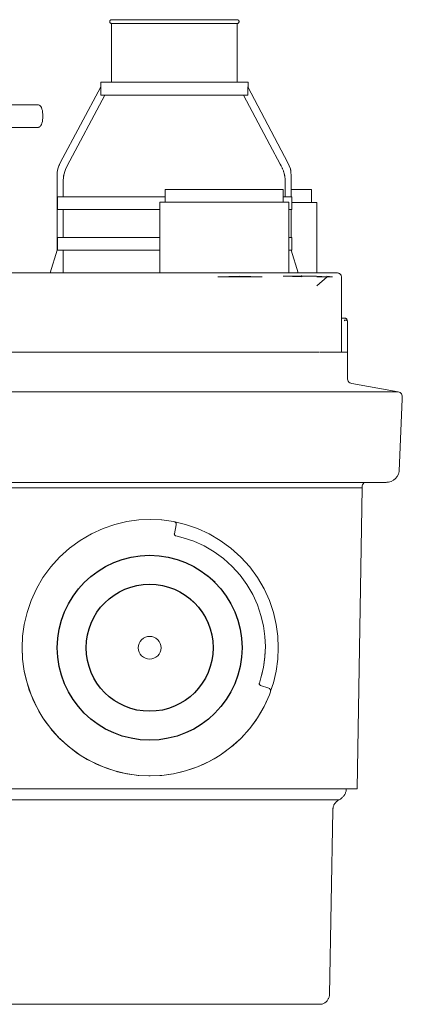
# Model space of a CAD drawing. Header units: millimetres. Extents: x -250 to 177, y 247 to 642.
# Tile 4 of 4: x 27 to 177, y 247 to 634. Entities that reach past the tile are written whole.
import ezdxf

# ---------------------------------------------------------------- set-up
doc = ezdxf.new("R2010")
doc.units = ezdxf.units.MM
doc.header["$MEASUREMENT"] = 0
doc.layers.add('material 1', color=7, linetype='Continuous')

msp = doc.modelspace()

# ---------------------------------------------------------------- linework, layer by layer
at = {"layer": 'material 1', "color": 7, "linetype": 'Continuous', "lineweight": 0}
for p, q in [((62.6, 633.66), (62.68, 633.73)), ((62.68, 633.73), (62.78, 633.79)), ((62.78, 633.79), (62.88, 633.83)), ((62.88, 633.83), (62.99, 633.85)), ((62.99, 633.85), (63.1, 633.86)), ((63.57, 633.86), (63.1, 633.86)), ((64.97, 633.86), (63.57, 633.86)), ((67.25, 633.86), (64.97, 633.86)), ((70.32, 633.86), (67.25, 633.86)), ((74.06, 633.86), (70.32, 633.86)), ((78.32, 633.86), (74.06, 633.86)), ((82.95, 633.86), (78.32, 633.86)), ((87.76, 633.86), (82.95, 633.86)), ((92.57, 633.86), (87.76, 633.86)), ((97.2, 633.86), (92.57, 633.86)), ((101.46, 633.86), (97.2, 633.86)), ((105.2, 633.86), (101.46, 633.86)), ((108.27, 633.86), (105.2, 633.86)), ((110.55, 633.86), (108.27, 633.86)), ((111.95, 633.86), (110.55, 633.86)), ((112.43, 633.86), (111.95, 633.86)), ((112.54, 633.85), (112.43, 633.86)), ((112.64, 633.83), (112.54, 633.85)), ((112.75, 633.79), (112.64, 633.83)), ((112.84, 633.73), (112.75, 633.79)), ((112.92, 633.66), (112.84, 633.73)), ((62.36, 633.18), (62.38, 633.29)), ((62.36, 633.07), (62.36, 633.18)), ((62.38, 632.96), (62.36, 633.07)), ((62.38, 633.29), (62.41, 633.39)), ((62.41, 632.86), (62.38, 632.96)), ((62.41, 633.39), (62.46, 633.49)), ((62.46, 632.76), (62.41, 632.86)), ((62.46, 633.49), (62.52, 633.58)), ((62.52, 632.66), (62.46, 632.76)), ((62.52, 633.58), (62.6, 633.66)), ((62.6, 632.58), (62.52, 632.66)), ((62.68, 632.52), (62.6, 632.58)), ((62.78, 632.46), (62.68, 632.52)), ((62.88, 632.42), (62.78, 632.46)), ((62.99, 632.4), (62.88, 632.42)), ((63.1, 632.39), (62.99, 632.4)), ((63.1, 609.31), (63.1, 632.39)), ((63.1, 632.39), (63.57, 632.39)), ((63.57, 632.39), (64.97, 632.39)), ((64.97, 632.39), (67.25, 632.39)), ((67.25, 632.39), (70.32, 632.39)), ((70.32, 632.39), (74.06, 632.39)), ((74.06, 632.39), (78.32, 632.39)), ((78.32, 632.39), (82.95, 632.39)), ((82.95, 632.39), (87.76, 632.39)), ((87.76, 632.39), (92.57, 632.39)), ((92.57, 632.39), (97.2, 632.39)), ((97.2, 632.39), (101.46, 632.39)), ((101.46, 632.39), (105.2, 632.39)), ((105.2, 632.39), (105.2, 632.39)), ((105.2, 632.39), (108.27, 632.39)), ((108.27, 632.39), (108.27, 632.39)), ((108.27, 632.39), (110.55, 632.39)), ((110.55, 632.39), (110.55, 632.39)), ((110.55, 632.39), (111.95, 632.39)), ((111.95, 632.39), (111.95, 632.39)), ((111.95, 632.39), (112.43, 632.39)), ((112.43, 632.39), (112.54, 632.4)), ((112.43, 609.31), (112.43, 632.39)), ((112.54, 632.4), (112.64, 632.42)), ((112.64, 632.42), (112.75, 632.46)), ((112.75, 632.46), (112.84, 632.52)), ((112.84, 632.52), (112.92, 632.58)), ((113, 633.58), (112.92, 633.66)), ((112.92, 632.58), (113, 632.66)), ((113.06, 633.49), (113, 633.58)), ((113, 632.66), (113.06, 632.76)), ((113.11, 633.39), (113.06, 633.49)), ((113.06, 632.76), (113.11, 632.86)), ((113.14, 633.29), (113.11, 633.39)), ((113.11, 632.86), (113.14, 632.96)), ((113.16, 633.18), (113.14, 633.29)), ((113.14, 632.96), (113.16, 633.07)), ((113.16, 633.07), (113.16, 633.18)), ((42.97, 577.75), (58.82, 607.56)), ((58.82, 607.56), (58.82, 609.31)), ((58.82, 609.31), (59.38, 609.31)), ((58.82, 607.56), (58.82, 604.28)), ((59.38, 609.31), (61.02, 609.31)), ((61.02, 609.31), (63.7, 609.31)), ((63.7, 609.31), (67.3, 609.31)), ((67.3, 609.31), (71.68, 609.31)), ((71.68, 609.31), (76.69, 609.31)), ((76.69, 609.31), (82.12, 609.31)), ((82.12, 609.31), (87.76, 609.31)), ((87.76, 609.31), (93.41, 609.31)), ((93.41, 609.31), (98.84, 609.31)), ((98.84, 609.31), (103.84, 609.31)), ((103.84, 609.31), (108.23, 609.31)), ((108.23, 609.31), (111.83, 609.31)), ((111.83, 609.31), (114.5, 609.31)), ((114.5, 609.31), (116.15, 609.31)), ((116.15, 609.31), (116.7, 609.31)), ((116.55, 607.49), (132.36, 577.75)), ((116.7, 607.2), (116.7, 609.31)), ((60.42, 604.28), (45.65, 576.5)), ((58.82, 604.28), (58.98, 604.28)), ((58.98, 604.28), (59.38, 604.28)), ((59.38, 604.28), (61.02, 604.28)), ((61.02, 604.28), (63.7, 604.28)), ((63.7, 604.28), (67.3, 604.28)), ((67.3, 604.28), (71.68, 604.28)), ((71.68, 604.28), (76.69, 604.28)), ((76.69, 604.28), (82.12, 604.28)), ((82.12, 604.28), (87.76, 604.28)), ((87.76, 604.28), (93.41, 604.28)), ((93.41, 604.28), (98.84, 604.28)), ((98.84, 604.28), (103.84, 604.28)), ((103.84, 604.28), (108.23, 604.28)), ((108.23, 604.28), (111.83, 604.28)), ((111.83, 604.28), (114.5, 604.28)), ((114.5, 604.28), (116.15, 604.28)), ((116.15, 604.28), (116.55, 604.28)), ((34.18, 600.45), (17.61, 600.46)), ((34.24, 600.44), (34.18, 600.45)), ((34.3, 600.44), (34.24, 600.44)), ((34.36, 600.43), (34.3, 600.44)), ((34.42, 600.41), (34.36, 600.43)), ((34.42, 600.41), (34.67, 600.33)), ((34.73, 600.31), (34.67, 600.33)), ((34.78, 600.28), (34.73, 600.31)), ((34.84, 600.25), (34.78, 600.28)), ((34.89, 600.22), (34.84, 600.25)), ((34.94, 600.19), (34.89, 600.22)), ((34.98, 600.15), (34.94, 600.19)), ((34.98, 600.15), (35.21, 599.91)), ((35.25, 599.87), (35.21, 599.91)), ((35.25, 599.87), (35.25, 599.87)), ((35.29, 599.82), (35.25, 599.87)), ((35.32, 599.77), (35.29, 599.82)), ((35.35, 599.73), (35.32, 599.77)), ((35.35, 599.73), (35.55, 599.35)), ((35.57, 599.31), (35.55, 599.35)), ((35.57, 599.31), (35.57, 599.31)), ((35.57, 599.31), (35.75, 598.82)), ((35.77, 598.78), (35.75, 598.82)), ((35.77, 598.78), (35.77, 598.78)), ((35.77, 598.78), (35.77, 598.78)), ((35.77, 598.78), (35.91, 598.18)), ((35.92, 598.15), (35.91, 598.18)), ((35.92, 598.15), (35.92, 598.15)), ((35.92, 598.15), (36.02, 597.49)), ((36.02, 597.49), (36.08, 596.77)), ((36.08, 595.27), (36.02, 594.55)), ((36.08, 596.76), (36.08, 596.77)), ((36.08, 596.76), (36.11, 596.02)), ((36.11, 596.02), (36.08, 595.28)), ((36.08, 595.28), (36.08, 595.27)), ((34.18, 591.59), (17.61, 591.58)), ((34.24, 591.59), (34.18, 591.59)), ((34.3, 591.6), (34.24, 591.59)), ((34.36, 591.61), (34.3, 591.6)), ((34.42, 591.63), (34.36, 591.61)), ((34.67, 591.71), (34.42, 591.63)), ((34.73, 591.73), (34.67, 591.71)), ((34.78, 591.76), (34.73, 591.73)), ((34.84, 591.78), (34.78, 591.76)), ((34.89, 591.82), (34.84, 591.78)), ((34.94, 591.85), (34.89, 591.82)), ((34.98, 591.89), (34.94, 591.85)), ((35.21, 592.13), (34.98, 591.89)), ((35.25, 592.17), (35.21, 592.13)), ((35.29, 592.22), (35.25, 592.17)), ((35.25, 592.17), (35.25, 592.17)), ((35.32, 592.26), (35.29, 592.22)), ((35.35, 592.31), (35.32, 592.26)), ((35.55, 592.68), (35.35, 592.31)), ((35.57, 592.73), (35.55, 592.68)), ((35.75, 593.22), (35.57, 592.73)), ((35.57, 592.73), (35.57, 592.73)), ((35.77, 593.26), (35.75, 593.22)), ((35.91, 593.85), (35.77, 593.26)), ((35.77, 593.26), (35.77, 593.26)), ((35.77, 593.26), (35.77, 593.26)), ((35.92, 593.89), (35.91, 593.85)), ((36.02, 594.55), (35.92, 593.89)), ((35.92, 593.89), (35.92, 593.89)), ((42.02, 575.29), (42.42, 576.56)), ((42.42, 576.56), (42.97, 577.75)), ((42.46, 576.66), (42.42, 576.56)), ((42.97, 577.75), (42.46, 576.66)), ((42.46, 576.66), (42.46, 576.66)), ((45.65, 576.5), (45.01, 575.12)), ((132.36, 577.75), (132.87, 576.66)), ((132.36, 577.75), (132.9, 576.56)), ((132.87, 576.66), (132.87, 576.66)), ((132.87, 576.66), (132.9, 576.56)), ((132.9, 576.56), (133.3, 575.29)), ((41.7, 572.67), (41.78, 573.99)), ((41.7, 543.45), (41.7, 572.67)), ((41.78, 573.99), (42.02, 575.29)), ((41.88, 574.64), (41.78, 573.99)), ((41.88, 574.64), (42.02, 575.29)), ((41.88, 574.64), (41.88, 574.64)), ((41.88, 574.64), (41.88, 574.64)), ((44.28, 572.57), (44.05, 570.08)), ((45.01, 575.12), (44.28, 572.57)), ((44.28, 572.57), (44.28, 572.57)), ((44.28, 572.57), (44.28, 572.57)), ((133.44, 574.64), (133.3, 575.29)), ((133.3, 575.29), (133.54, 573.99)), ((133.44, 574.64), (133.54, 573.99)), ((133.44, 574.64), (133.44, 574.64)), ((133.44, 574.64), (133.44, 574.64)), ((133.54, 573.99), (133.62, 572.67)), ((133.62, 572.67), (133.62, 564.38)), ((44.05, 570.08), (44.05, 564.38)), ((41.86, 564.38), (42.59, 564.38)), ((42.59, 564.38), (45.21, 564.38)), ((45.21, 564.38), (49.47, 564.38)), ((49.47, 564.38), (55.19, 564.38)), ((55.19, 564.38), (62.17, 564.38)), ((62.17, 564.38), (70.14, 564.38)), ((70.14, 564.38), (78.78, 564.38)), ((78.78, 564.38), (84.18, 564.38)), ((84.18, 562.26), (84.18, 567.26)), ((84.28, 567.26), (84.18, 567.26)), ((84.57, 567.26), (84.28, 567.26)), ((85.08, 567.26), (84.57, 567.26)), ((85.81, 567.26), (85.08, 567.26)), ((86.77, 567.26), (85.81, 567.26)), ((87.96, 567.26), (86.77, 567.26)), ((89.36, 567.26), (87.96, 567.26)), ((90.97, 567.26), (89.36, 567.26)), ((92.75, 567.26), (90.97, 567.26)), ((94.67, 567.26), (92.75, 567.26)), ((96.71, 567.26), (94.67, 567.26)), ((98.82, 567.26), (96.71, 567.26)), ((100.98, 567.26), (98.82, 567.26)), ((103.14, 567.26), (100.98, 567.26)), ((105.27, 567.26), (103.14, 567.26)), ((107.35, 567.26), (105.27, 567.26)), ((109.43, 567.26), (107.35, 567.26)), ((111.57, 567.26), (109.43, 567.26)), ((113.73, 567.26), (111.57, 567.26)), ((115.88, 567.26), (113.73, 567.26)), ((117.99, 567.26), (115.88, 567.26)), ((120.03, 567.26), (117.99, 567.26)), ((121.96, 567.26), (120.03, 567.26)), ((123.73, 567.26), (121.96, 567.26)), ((125.34, 567.26), (123.73, 567.26)), ((126.74, 567.26), (125.34, 567.26)), ((127.93, 567.26), (126.74, 567.26)), ((128.89, 567.26), (127.93, 567.26)), ((129.63, 567.26), (128.89, 567.26)), ((130.13, 567.26), (129.63, 567.26)), ((130.43, 567.26), (130.13, 567.26)), ((130.52, 567.26), (130.43, 567.26)), ((130.52, 567.26), (130.52, 562.26)), ((130.52, 564.38), (132.93, 564.38)), ((132.93, 564.38), (133.82, 564.38)), ((133.62, 567.26), (133.71, 567.26)), ((133.71, 567.26), (136.19, 567.26)), ((133.82, 559.4), (133.82, 564.38)), ((136.19, 567.26), (138.19, 567.26)), ((138.19, 567.26), (139.71, 567.26)), ((139.71, 567.26), (140.77, 567.26)), ((140.77, 567.26), (141.38, 567.26)), ((141.38, 567.26), (141.57, 567.26)), ((141.57, 567.26), (141.57, 562.08)), ((82.11, 562.26), (82.01, 562.26)), ((82.01, 562.26), (82.01, 534.47)), ((82.43, 562.26), (82.11, 562.26)), ((82.99, 562.26), (82.43, 562.26)), ((83.79, 562.26), (82.99, 562.26)), ((84.84, 562.26), (83.79, 562.26)), ((86.14, 562.26), (84.84, 562.26)), ((87.68, 562.26), (86.14, 562.26)), ((89.43, 562.26), (87.68, 562.26)), ((91.38, 562.26), (89.43, 562.26)), ((93.48, 562.26), (91.38, 562.26)), ((95.71, 562.26), (93.48, 562.26)), ((98.02, 562.26), (95.71, 562.26)), ((100.38, 562.26), (98.02, 562.26)), ((102.74, 562.26), (100.38, 562.26)), ((105.07, 562.26), (102.74, 562.26)), ((107.35, 562.26), (105.07, 562.26)), ((109.63, 562.26), (107.35, 562.26)), ((111.96, 562.26), (109.63, 562.26)), ((114.32, 562.26), (111.96, 562.26)), ((116.68, 562.26), (114.32, 562.26)), ((118.99, 562.26), (116.68, 562.26)), ((121.22, 562.26), (118.99, 562.26)), ((123.32, 562.26), (121.22, 562.26)), ((125.27, 562.26), (123.32, 562.26)), ((127.03, 562.26), (125.27, 562.26)), ((128.56, 562.26), (127.03, 562.26)), ((129.86, 562.26), (128.56, 562.26)), ((130.91, 562.26), (129.86, 562.26)), ((131.71, 562.26), (130.91, 562.26)), ((132.27, 562.26), (131.71, 562.26)), ((132.59, 562.26), (132.27, 562.26)), ((132.69, 562.26), (132.59, 562.26)), ((132.69, 562.26), (132.69, 534.47)), ((133.82, 562.08), (135.49, 562.08)), ((135.49, 562.08), (138.08, 562.08)), ((138.08, 562.08), (140.17, 562.08)), ((140.17, 562.08), (141.76, 562.08)), ((141.76, 562.08), (142.86, 562.08)), ((142.86, 562.08), (143.5, 562.08)), ((143.5, 562.08), (143.7, 562.08)), ((143.7, 534.47), (143.7, 562.08)), ((41.86, 559.4), (42.59, 559.4)), ((42.59, 559.4), (45.21, 559.4)), ((44.05, 559.4), (44.05, 548.36)), ((45.21, 559.4), (49.47, 559.4)), ((49.47, 559.4), (55.19, 559.4)), ((55.19, 559.4), (62.17, 559.4)), ((62.17, 559.4), (70.14, 559.4)), ((70.14, 559.4), (78.78, 559.4)), ((78.78, 559.4), (82.01, 559.4)), ((132.69, 559.4), (132.93, 559.4)), ((132.93, 559.4), (133.82, 559.4)), ((133.62, 559.4), (133.62, 548.36)), ((41.86, 548.36), (42.59, 548.36)), ((42.59, 548.36), (45.21, 548.36)), ((45.21, 548.36), (49.47, 548.36)), ((49.47, 548.36), (55.19, 548.36)), ((55.19, 548.36), (62.17, 548.36)), ((62.17, 548.36), (70.14, 548.36)), ((70.14, 548.36), (78.78, 548.36)), ((78.78, 548.36), (82.01, 548.36)), ((132.69, 548.36), (132.93, 548.36)), ((132.93, 548.36), (133.82, 548.36)), ((133.82, 543.45), (133.82, 548.36)), ((39.02, 534.47), (41.7, 543.45)), ((41.86, 543.45), (42.59, 543.45)), ((42.59, 543.45), (45.21, 543.45)), ((44.05, 543.45), (44.05, 534.47)), ((45.21, 543.45), (49.47, 543.45)), ((49.47, 543.45), (55.19, 543.45)), ((55.19, 543.45), (62.17, 543.45)), ((62.17, 543.45), (70.14, 543.45)), ((70.14, 543.45), (78.78, 543.45)), ((78.78, 543.45), (82.01, 543.45)), ((132.69, 543.45), (132.93, 543.45)), ((132.93, 543.45), (133.82, 543.45)), ((133.62, 543.45), (133.62, 543.45)), ((133.62, 543.45), (136.31, 534.47)), ((-35.31, 534.47), (37.13, 534.47)), ((37.13, 534.47), (104.73, 534.47)), ((72.71, 534.47), (72.71, 534.47)), ((72.71, 534.47), (72.71, 534.47)), ((113.07, 534.47), (104.73, 534.47)), ((113.41, 533.23), (104.8, 532.96)), ((121.53, 534.47), (113.07, 534.47)), ((113.41, 533.23), (122.18, 532.96)), ((129.59, 534.47), (121.53, 534.47)), ((136.69, 534.47), (129.59, 534.47)), ((130.46, 533.23), (137.77, 532.96)), ((137.79, 533.23), (130.46, 533.23)), ((142.35, 534.47), (136.69, 534.47)), ((137.73, 533.51), (137.79, 533.23)), ((137.79, 533.23), (137.77, 532.96)), ((143.63, 533.23), (137.79, 533.23)), ((146.26, 534.47), (142.35, 534.47)), ((143.63, 533.23), (147.77, 532.96)), ((148.34, 534.47), (146.26, 534.47)), ((147.67, 533.23), (149.91, 532.96)), ((148.68, 534.47), (148.34, 534.47)), ((151.66, 534.47), (148.68, 534.47)), ((148.91, 534.47), (148.91, 534.47)), ((149.81, 534.47), (149.81, 534.47)), ((149.81, 534.47), (149.81, 534.47)), ((151.83, 534.47), (151.66, 534.47)), ((151.83, 534.47), (152.09, 534.45)), ((152.09, 534.45), (152.34, 534.39)), ((152.34, 534.39), (152.58, 534.28)), ((152.58, 534.28), (152.79, 534.13)), ((152.79, 534.13), (152.91, 534.02)), ((152.91, 534.02), (153.03, 533.89)), ((153.03, 533.89), (153.12, 533.76)), ((153.12, 533.76), (153.2, 533.61)), ((153.2, 533.61), (153.27, 533.45)), ((153.27, 533.45), (153.31, 533.29)), ((153.31, 533.29), (153.34, 533.12)), ((104.8, 532.96), (104.8, 532.96)), ((104.8, 532.96), (113.44, 532.96)), ((113.44, 532.96), (122.18, 532.96)), ((143.65, 529.47), (147.77, 532.96)), ((143.66, 532.96), (147.77, 532.96)), ((147.77, 532.96), (149.91, 532.96)), ((153.34, 533.12), (153.35, 532.96)), ((153.35, 532.96), (153.35, 529.47)), ((153.35, 529.47), (153.35, 503.4)), ((153.56, 516.79), (153.35, 516.79)), ((153.56, 516.79), (154.15, 516.79)), ((154.15, 516.79), (154.49, 516.79)), ((155.14, 515.91), (154.45, 515.71)), ((155.14, 515.91), (154.45, 515.91)), ((154.49, 516.79), (154.6, 516.79)), ((154.6, 516.79), (154.6, 516.79)), ((154.6, 516.79), (154.8, 516.77)), ((154.8, 516.77), (154.81, 516.77)), ((154.8, 516.77), (154.8, 516.77)), ((154.8, 516.77), (155, 516.71)), ((154.81, 516.77), (154.9, 516.74)), ((154.81, 516.77), (154.81, 516.77)), ((155, 516.71), (155.01, 516.71)), ((155, 516.71), (155, 516.71)), ((155, 516.71), (155.19, 516.61)), ((155.01, 516.71), (155.01, 516.71)), ((155.01, 516.71), (155.12, 516.65)), ((155.01, 516.71), (155.01, 516.71)), ((155.54, 515.91), (155.14, 515.91)), ((155.19, 516.61), (155.2, 516.61)), ((155.19, 516.61), (155.36, 516.47)), ((155.2, 516.61), (155.2, 516.61)), ((155.2, 516.61), (155.36, 516.47)), ((155.36, 516.47), (155.5, 516.31)), ((155.66, 515.91), (155.48, 515.71)), ((155.5, 516.3), (155.5, 516.31)), ((155.5, 516.3), (155.6, 516.12)), ((155.5, 516.3), (155.6, 516.11)), ((155.66, 515.91), (155.54, 515.91)), ((155.6, 516.12), (155.6, 516.12)), ((155.6, 516.11), (155.6, 516.12)), ((155.6, 516.11), (155.66, 515.92)), ((155.6, 516.11), (155.66, 515.91)), ((155.66, 515.92), (155.66, 515.92)), ((155.66, 515.92), (155.66, 515.92)), ((155.66, 515.92), (155.66, 515.92)), ((155.66, 515.92), (155.66, 515.92)), ((155.66, 515.91), (155.66, 515.92)), ((155.66, 515.91), (155.68, 515.71)), ((155.68, 515.71), (155.68, 515.71)), ((155.68, 515.71), (155.68, 503.4)), ((155.68, 515.71), (155.68, 503.4)), ((-35.31, 503.41), (37.17, 503.41)), ((37.17, 503.4), (-35.31, 503.4)), ((37.17, 503.41), (104.8, 503.41)), ((104.8, 503.4), (37.17, 503.4)), ((104.8, 503.41), (113.41, 503.41)), ((104.8, 503.4), (104.8, 503.4)), ((113.41, 503.41), (122.15, 503.41)), ((122.15, 503.41), (130.48, 503.41)), ((130.48, 503.4), (128.28, 503.4)), ((130.48, 503.41), (137.81, 503.41)), ((131.56, 503.4), (130.48, 503.4)), ((137.81, 503.41), (143.65, 503.41)), ((143.65, 503.41), (144.77, 503.41)), ((147.69, 503.4), (144.99, 503.4)), ((149.84, 503.4), (147.69, 503.4)), ((150.2, 503.4), (149.84, 503.4)), ((153.1, 503.4), (150.2, 503.4)), ((152.96, 503.41), (153.18, 503.41)), ((153.18, 503.41), (153.19, 503.41)), ((153.35, 503.4), (153.18, 503.4)), ((153.35, 503.41), (155.03, 503.41)), ((155.03, 503.41), (155.67, 503.41)), ((155.67, 503.41), (155.67, 503.41)), ((155.67, 503.41), (155.68, 503.41)), ((155.68, 503.41), (155.68, 503.4)), ((155.68, 503.4), (155.68, 493.18)), ((155.68, 503.4), (155.68, 503.4)), ((155.68, 493.18), (155.72, 492.76)), ((155.72, 492.76), (155.72, 492.76)), ((155.72, 492.76), (155.72, 492.76)), ((155.72, 492.76), (155.85, 492.35)), ((155.85, 492.35), (156.05, 491.97)), ((156.05, 491.97), (156.32, 491.64)), ((156.32, 491.64), (156.66, 491.37)), ((156.66, 491.37), (157.04, 491.17)), ((157.04, 491.17), (157.47, 491.05)), ((157.47, 491.05), (175.62, 487.85)), ((-35.3, 487.84), (34.45, 487.85)), ((-35.3, 487.84), (37.62, 487.84)), ((37.63, 487.84), (34.45, 487.85)), ((37.63, 487.84), (175.63, 487.84)), ((37.63, 487.84), (37.63, 487.84)), ((174.98, 487.84), (175.05, 487.85)), ((175.63, 487.84), (175.05, 487.85)), ((175.05, 487.85), (175.05, 487.85)), ((175.62, 487.85), (175.64, 487.84)), ((175.64, 487.84), (176.02, 487.73)), ((176.02, 487.73), (176.37, 487.55)), ((176.37, 487.55), (176.67, 487.3)), ((176.67, 487.3), (176.93, 487)), ((176.93, 487), (177.12, 486.65)), ((177.27, 484.97), (176.06, 456.76)), ((177.12, 486.65), (177.23, 486.27)), ((177.23, 486.27), (177.23, 486.27)), ((177.23, 486.27), (177.27, 485.88)), ((177.23, 486.27), (177.23, 486.27)), ((177.27, 485.88), (177.27, 484.97)), ((176.03, 456.53), (175.75, 455.57)), ((176.06, 456.76), (176.03, 456.53)), ((37.52, 452.3), (-35.3, 452.3)), ((105.47, 452.3), (37.52, 452.3)), ((116.85, 452.3), (105.47, 452.3)), ((128.39, 452.3), (116.85, 452.3)), ((139.39, 452.3), (128.39, 452.3)), ((139.39, 452.3), (139.39, 452.3)), ((149.07, 452.3), (139.39, 452.3)), ((149.07, 452.3), (149.07, 452.3)), ((156.78, 452.3), (149.07, 452.3)), ((149.07, 452.3), (149.07, 452.3)), ((156.78, 452.3), (156.79, 452.3)), ((162.11, 452.3), (156.78, 452.3)), ((156.78, 452.3), (156.78, 452.3)), ((161.86, 451.71), (162.16, 452.08)), ((162.11, 452.3), (162.12, 452.3)), ((164.96, 452.3), (162.11, 452.3)), ((162.11, 452.3), (162.11, 452.3)), ((162.43, 452.3), (162.16, 452.08)), ((162.16, 452.08), (162.16, 452.08)), ((162.16, 452.08), (162.16, 452.08)), ((164.96, 452.3), (165.42, 452.3)), ((164.96, 452.3), (164.96, 452.3)), ((165.42, 452.3), (168.6, 452.3)), ((168.6, 452.3), (170.29, 452.3)), ((170.18, 452.3), (170.22, 452.3)), ((170.22, 452.3), (170.75, 452.3)), ((170.94, 452.3), (170.29, 452.3)), ((170.94, 452.3), (170.75, 452.3)), ((171.21, 452.32), (170.94, 452.3)), ((170.94, 452.3), (170.94, 452.3)), ((171.21, 452.32), (171.88, 452.39)), ((172.84, 452.66), (171.88, 452.39)), ((173.77, 453.14), (172.84, 452.66)), ((174.6, 453.82), (173.77, 453.14)), ((175.27, 454.64), (174.6, 453.82)), ((175.75, 455.57), (175.27, 454.64)), ((34.17, 450.17), (15.41, 450.17)), ((105.05, 450.17), (34.17, 450.17)), ((114.73, 450.17), (105.05, 450.17)), ((124.55, 450.17), (114.73, 450.17)), ((133.9, 450.17), (124.55, 450.17)), ((142.13, 450.17), (133.9, 450.17)), ((148.69, 450.17), (142.13, 450.17)), ((153.23, 450.17), (148.69, 450.17)), ((154.72, 450.17), (153.23, 450.17)), ((154.72, 450.17), (155.63, 450.17)), ((155.63, 450.17), (156.93, 450.17)), ((156.93, 450.17), (157.19, 450.17)), ((157.19, 450.17), (157.32, 450.17)), ((157.32, 450.17), (160.26, 450.17)), ((161.54, 450.17), (159.48, 332.08)), ((160.26, 450.17), (160.74, 450.17)), ((160.97, 450.17), (160.74, 450.17)), ((161.21, 450.17), (160.97, 450.17)), ((161.21, 450.17), (161.54, 450.17)), ((161.55, 450.97), (161.51, 450.54)), ((161.51, 450.54), (161.51, 450.54)), ((161.51, 450.54), (161.54, 450.17)), ((161.51, 450.54), (161.51, 450.54)), ((161.66, 451.32), (161.54, 450.91)), ((161.54, 450.91), (161.54, 450.91)), ((161.68, 451.36), (161.56, 450.97)), ((161.66, 451.32), (161.65, 451.31)), ((161.66, 451.32), (161.89, 451.74)), ((161.66, 451.32), (161.66, 451.32)), ((161.86, 451.71), (161.86, 451.71)), ((161.86, 451.71), (161.86, 451.71)), ((64.42, 435.79), (69.11, 436.89)), ((69.11, 436.89), (73.74, 437.53)), ((73.74, 437.53), (78.27, 437.73)), ((78.27, 437.73), (82.55, 437.54)), ((78.27, 437.73), (78.27, 437.73)), ((78.27, 437.73), (82.79, 437.53)), ((82.79, 437.53), (87.42, 436.89)), ((87.42, 436.89), (87.82, 436.82)), ((87.82, 436.82), (87.88, 436.79)), ((87.88, 436.79), (88.06, 436.7)), ((87.92, 436.77), (92.11, 435.79)), ((88.06, 436.7), (88.22, 436.57)), ((55.15, 432.11), (59.74, 434.2)), ((59.74, 434.2), (64.42, 435.79)), ((88.5, 435.64), (87.76, 432.13)), ((88.22, 436.57), (88.36, 436.4)), ((88.36, 436.4), (88.45, 436.22)), ((88.45, 436.22), (88.5, 436.03)), ((88.5, 436.03), (88.52, 435.85)), ((88.5, 435.66), (88.52, 435.85)), ((88.52, 435.74), (88.5, 435.66)), ((88.5, 435.64), (88.5, 435.66)), ((88.52, 435.85), (88.52, 435.74)), ((88.52, 435.74), (88.52, 435.74)), ((92.11, 435.79), (96.79, 434.2)), ((96.79, 434.2), (101.38, 432.11)), ((46.55, 426.48), (50.73, 429.53)), ((50.73, 429.53), (55.15, 432.11)), ((87.76, 432.12), (87.74, 431.99)), ((87.74, 431.99), (87.74, 431.99)), ((87.74, 431.99), (87.76, 431.87)), ((87.74, 431.99), (87.74, 431.99)), ((87.75, 432.06), (87.76, 432.13)), ((87.75, 431.92), (87.75, 432)), ((87.76, 432.13), (87.76, 432.12)), ((87.78, 431.79), (87.76, 431.88)), ((87.76, 431.87), (87.79, 431.75)), ((87.79, 431.75), (87.79, 431.75)), ((87.79, 431.75), (87.85, 431.63)), ((87.79, 431.75), (87.79, 431.75)), ((87.83, 431.66), (87.79, 431.75)), ((87.85, 431.63), (87.85, 431.63)), ((87.85, 431.63), (87.94, 431.52)), ((87.85, 431.63), (87.85, 431.63)), ((87.94, 431.52), (87.94, 431.52)), ((87.94, 431.52), (88.05, 431.43)), ((87.94, 431.52), (87.94, 431.52)), ((88.05, 431.43), (88.17, 431.37)), ((88.27, 431.34), (88.16, 431.37)), ((88.17, 431.37), (88.27, 431.34)), ((88.17, 431.37), (88.17, 431.37)), ((88.27, 431.34), (91.26, 430.59)), ((91.26, 430.59), (95.4, 429.19)), ((95.4, 429.19), (99.45, 427.34)), ((101.38, 432.11), (105.8, 429.53)), ((105.8, 429.53), (109.98, 426.48)), ((42.68, 422.99), (46.55, 426.48)), ((99.45, 427.34), (103.36, 425.06)), ((103.36, 425.06), (107.05, 422.37)), ((109.98, 426.48), (113.85, 422.99)), ((39.2, 419.13), (42.68, 422.99)), ((107.05, 422.37), (110.47, 419.29)), ((113.85, 422.99), (117.33, 419.13)), ((36.15, 414.95), (39.2, 419.13)), ((110.47, 419.29), (113.55, 415.87)), ((117.33, 419.13), (120.38, 414.95)), ((33.57, 410.52), (36.15, 414.95)), ((101.05, 415.5), (99.78, 416.45)), ((100.94, 415.6), (103.72, 413.09)), ((113.55, 415.87), (116.24, 412.18)), ((120.38, 414.95), (122.96, 410.52)), ((31.48, 405.93), (33.57, 410.52)), ((116.24, 412.18), (118.52, 408.27)), ((122.96, 410.52), (125.05, 405.93)), ((29.89, 401.26), (31.48, 405.93)), ((118.52, 408.27), (120.37, 404.21)), ((125.05, 405.93), (126.64, 401.26)), ((120.37, 404.21), (121.77, 400.08)), ((28.79, 396.57), (29.89, 401.26)), ((121.77, 400.08), (122.75, 395.94)), ((126.64, 401.26), (127.74, 396.57)), ((28.15, 391.93), (28.79, 396.57)), ((122.75, 395.94), (123.31, 391.84)), ((127.74, 396.57), (128.38, 391.93)), ((27.95, 387.41), (28.15, 391.93)), ((74.88, 390.54), (74.33, 389.87)), ((75.57, 391.11), (74.88, 390.54)), ((76.36, 391.53), (75.57, 391.11)), ((77.2, 391.79), (76.36, 391.53)), ((78.05, 391.87), (77.2, 391.79)), ((78.91, 391.79), (78.05, 391.87)), ((79.75, 391.53), (78.91, 391.79)), ((80.54, 391.11), (79.75, 391.53)), ((81.23, 390.54), (80.54, 391.11)), ((81.78, 389.87), (81.23, 390.54)), ((123.31, 391.84), (123.49, 387.85)), ((128.38, 391.93), (128.58, 387.41)), ((28.15, 382.89), (27.95, 387.41)), ((27.95, 387.41), (28.11, 383.32)), ((73.67, 388.29), (73.58, 387.4)), ((73.58, 387.4), (73.67, 386.51)), ((73.93, 389.12), (73.67, 388.29)), ((73.67, 386.51), (73.93, 385.67)), ((74.33, 389.87), (73.93, 389.12)), ((82.18, 389.12), (81.78, 389.87)), ((82.43, 388.29), (82.18, 389.12)), ((82.18, 385.67), (82.43, 386.51)), ((82.52, 387.4), (82.43, 388.29)), ((82.43, 386.51), (82.52, 387.4)), ((123.31, 383.85), (123.49, 387.85)), ((123.49, 387.85), (123.34, 384.15)), ((128.58, 387.41), (128.38, 382.89)), ((28.11, 383.32), (28.15, 382.89)), ((28.11, 383.32), (28.11, 383.32)), ((28.63, 379.14), (28.15, 382.89)), ((28.79, 378.26), (28.15, 382.89)), ((73.93, 385.67), (74.33, 384.92)), ((74.33, 384.92), (74.88, 384.25)), ((74.88, 384.25), (75.57, 383.68)), ((75.57, 383.68), (76.36, 383.26)), ((76.36, 383.26), (77.2, 383.01)), ((77.2, 383.01), (78.05, 382.93)), ((78.05, 382.93), (78.91, 383.01)), ((78.91, 383.01), (79.75, 383.26)), ((79.75, 383.26), (80.54, 383.68)), ((80.54, 383.68), (81.23, 384.25)), ((81.23, 384.25), (81.78, 384.92)), ((81.78, 384.92), (82.18, 385.67)), ((122.75, 379.76), (123.31, 383.85)), ((122.88, 380.51), (123.31, 383.85)), ((123.34, 384.15), (123.31, 383.85)), ((123.34, 384.15), (123.34, 384.15)), ((128.38, 382.89), (127.74, 378.26)), ((28.63, 379.15), (28.63, 379.14)), ((28.63, 379.14), (28.79, 378.26)), ((28.63, 379.14), (28.63, 379.14)), ((121.77, 375.61), (122.75, 379.76)), ((122.14, 376.96), (122.75, 379.76)), ((122.88, 380.51), (122.75, 379.76)), ((122.88, 380.51), (122.88, 380.51)), ((122.88, 380.51), (122.88, 380.51)), ((29.52, 374.93), (28.79, 378.26)), ((29.89, 373.57), (28.79, 378.26)), ((29.52, 374.93), (29.52, 374.93)), ((29.52, 374.93), (29.89, 373.57)), ((29.52, 374.93), (29.52, 374.93)), ((121.12, 373.53), (121.77, 375.61)), ((122.14, 376.96), (121.77, 375.61)), ((122.14, 376.96), (122.14, 376.96)), ((122.14, 376.96), (122.14, 376.96)), ((127.74, 378.26), (126.64, 373.57)), ((30.79, 370.73), (29.89, 373.57)), ((31.48, 368.89), (29.89, 373.57)), ((121.1, 373.43), (121.08, 373.3)), ((121.08, 373.3), (121.1, 373.17)), ((121.12, 373.53), (121.1, 373.43)), ((121.1, 373.17), (121.13, 373.03)), ((121.13, 373.03), (121.2, 372.9)), ((121.2, 372.9), (121.29, 372.79)), ((121.29, 372.79), (121.41, 372.7)), ((121.41, 372.7), (121.54, 372.63)), ((121.54, 372.63), (121.57, 372.62)), ((121.57, 372.62), (124.84, 371.48)), ((124.84, 371.48), (124.89, 371.47)), ((124.89, 371.47), (125.08, 371.37)), ((125.08, 371.37), (125.26, 371.23)), ((125.26, 371.23), (125.4, 371.05)), ((125.4, 371.05), (125.5, 370.86)), ((126.64, 373.57), (125.57, 370.41)), ((30.79, 370.73), (30.79, 370.73)), ((30.79, 370.73), (31.48, 368.89)), ((30.79, 370.73), (30.79, 370.73)), ((32.45, 366.6), (31.48, 368.89)), ((33.57, 364.3), (31.48, 368.89)), ((125.05, 368.89), (122.96, 364.3)), ((123.94, 366.3), (125.05, 368.89)), ((125.51, 370.09), (125.05, 368.89)), ((125.05, 368.89), (125.05, 368.88)), ((125.05, 368.89), (125.05, 368.89)), ((125.5, 370.86), (125.56, 370.66)), ((125.51, 370.09), (125.56, 370.26)), ((125.51, 370.09), (125.51, 370.09)), ((125.51, 370.09), (125.51, 370.09)), ((125.56, 370.66), (125.57, 370.46)), ((125.56, 370.26), (125.57, 370.46)), ((125.57, 370.46), (125.56, 370.27)), ((125.56, 370.27), (125.56, 370.27)), ((125.56, 370.27), (125.56, 370.26)), ((32.45, 366.6), (32.45, 366.6)), ((32.45, 366.6), (33.57, 364.3)), ((32.45, 366.6), (32.45, 366.6)), ((34.5, 362.57), (33.57, 364.3)), ((36.15, 359.88), (33.57, 364.3)), ((122.96, 364.3), (120.38, 359.88)), ((122.02, 362.56), (122.96, 364.3)), ((123.94, 366.3), (122.96, 364.3)), ((123.94, 366.3), (123.94, 366.3)), ((123.94, 366.3), (123.94, 366.3)), ((34.5, 362.57), (34.5, 362.57)), ((34.5, 362.57), (36.15, 359.88)), ((34.5, 362.57), (34.5, 362.57)), ((36.93, 358.72), (36.15, 359.88)), ((39.2, 355.7), (36.15, 359.88)), ((120.38, 359.88), (117.33, 355.7)), ((119.74, 358.91), (120.38, 359.88)), ((122.02, 362.56), (120.38, 359.88)), ((120.38, 359.88), (120.38, 359.87)), ((120.38, 359.88), (120.38, 359.88)), ((122.02, 362.56), (122.02, 362.56)), ((122.02, 362.56), (122.02, 362.56)), ((36.93, 358.72), (36.93, 358.72)), ((36.93, 358.72), (39.2, 355.7)), ((36.93, 358.72), (36.93, 358.72)), ((39.7, 355.09), (39.2, 355.7)), ((42.68, 351.83), (39.2, 355.7)), ((117.33, 355.7), (113.85, 351.83)), ((117.09, 355.41), (117.33, 355.7)), ((119.74, 358.91), (117.33, 355.7)), ((117.33, 355.7), (117.33, 355.69)), ((117.34, 355.7), (117.33, 355.7)), ((119.73, 358.91), (119.74, 358.91)), ((119.74, 358.91), (119.74, 358.91)), ((39.7, 355.09), (39.7, 355.09)), ((39.7, 355.09), (42.68, 351.83)), ((39.7, 355.09), (39.7, 355.09)), ((42.79, 351.73), (42.68, 351.83)), ((46.55, 348.35), (42.68, 351.83)), ((42.79, 351.73), (42.79, 351.73)), ((42.79, 351.73), (46.16, 348.67)), ((113.85, 351.83), (109.98, 348.35)), ((110.8, 349.03), (113.85, 351.83)), ((113.85, 351.83), (113.84, 351.83)), ((114.11, 352.09), (113.85, 351.83)), ((113.85, 351.83), (113.85, 351.83)), ((114.11, 352.09), (117.09, 355.41)), ((114.11, 352.09), (114.11, 352.09)), ((117.09, 355.41), (117.09, 355.41)), ((46.16, 348.67), (46.55, 348.35)), ((46.16, 348.67), (46.16, 348.67)), ((49.76, 345.95), (46.55, 348.35)), ((50.73, 345.29), (46.55, 348.35)), ((109.98, 348.35), (105.8, 345.29)), ((107.2, 346.24), (109.98, 348.35)), ((110.8, 349.03), (109.98, 348.35)), ((110.8, 349.03), (110.8, 349.03)), ((110.8, 349.03), (110.8, 349.03)), ((49.76, 345.95), (49.76, 345.95)), ((49.76, 345.95), (50.73, 345.29)), ((49.76, 345.95), (49.76, 345.95)), ((53.54, 343.58), (50.73, 345.29)), ((55.15, 342.71), (50.73, 345.29)), ((105.8, 345.29), (101.38, 342.71)), ((103.34, 343.79), (105.8, 345.29)), ((107.2, 346.24), (105.8, 345.29)), ((107.2, 346.24), (107.2, 346.24)), ((107.2, 346.24), (107.2, 346.24)), ((53.54, 343.58), (53.54, 343.58)), ((53.54, 343.58), (55.15, 342.71)), ((53.54, 343.58), (53.54, 343.58)), ((57.46, 341.6), (55.15, 342.71)), ((59.74, 340.63), (55.15, 342.71)), ((57.46, 341.6), (57.46, 341.6)), ((57.46, 341.6), (59.74, 340.63)), ((57.46, 341.6), (57.46, 341.6)), ((61.45, 339.99), (59.74, 340.63)), ((64.42, 339.03), (59.74, 340.63)), ((96.79, 340.63), (92.11, 339.03)), ((95.07, 339.98), (96.79, 340.63)), ((101.38, 342.71), (96.79, 340.63)), ((99.28, 341.69), (96.79, 340.63)), ((96.79, 340.63), (96.79, 340.63)), ((96.79, 340.63), (96.79, 340.63)), ((99.28, 341.69), (101.38, 342.71)), ((99.28, 341.69), (99.28, 341.69)), ((99.28, 341.69), (99.28, 341.69)), ((103.34, 343.79), (101.38, 342.71)), ((103.34, 343.79), (103.34, 343.79)), ((103.34, 343.79), (103.34, 343.79)), ((61.45, 339.99), (61.45, 339.99)), ((61.45, 339.99), (64.42, 339.03)), ((61.45, 339.99), (61.45, 339.99)), ((65.47, 338.75), (64.42, 339.03)), ((69.11, 337.93), (64.42, 339.03)), ((65.47, 338.75), (65.47, 338.75)), ((65.47, 338.75), (69.11, 337.93)), ((65.47, 338.75), (65.47, 338.75)), ((69.47, 337.87), (69.11, 337.93)), ((73.74, 337.3), (69.11, 337.93)), ((69.47, 337.87), (69.47, 337.87)), ((69.47, 337.87), (73.53, 337.32)), ((73.53, 337.32), (73.74, 337.3)), ((73.53, 337.32), (73.53, 337.32)), ((73.74, 337.3), (73.74, 337.3)), ((73.77, 337.3), (73.74, 337.3)), ((77.73, 337.1), (73.74, 337.3)), ((78.27, 337.09), (73.74, 337.3)), ((77.72, 337.1), (77.73, 337.1)), ((77.73, 337.1), (78.27, 337.09)), ((77.73, 337.1), (77.73, 337.1)), ((82.79, 337.3), (78.27, 337.09)), ((82.03, 337.23), (78.27, 337.09)), ((78.27, 337.09), (78.27, 337.09)), ((78.27, 337.09), (78.27, 337.09)), ((82.03, 337.23), (82.79, 337.3)), ((82.03, 337.23), (82.03, 337.23)), ((82.03, 337.23), (82.03, 337.23)), ((82.79, 337.3), (82.78, 337.3)), ((87.42, 337.93), (82.79, 337.3)), ((86.38, 337.75), (82.79, 337.3)), ((82.8, 337.3), (82.79, 337.3)), ((86.38, 337.75), (87.42, 337.93)), ((86.38, 337.75), (86.38, 337.75)), ((86.38, 337.75), (86.38, 337.75)), ((92.11, 339.03), (87.42, 337.93)), ((90.75, 338.67), (87.42, 337.93)), ((87.42, 337.93), (87.42, 337.93)), ((87.42, 337.93), (87.42, 337.93)), ((90.75, 338.67), (92.11, 339.03)), ((90.75, 338.67), (90.75, 338.67)), ((90.75, 338.67), (90.75, 338.67)), ((95.07, 339.98), (92.11, 339.03)), ((92.11, 339.04), (92.11, 339.03)), ((92.11, 339.03), (92.11, 339.03)), ((95.07, 339.98), (95.07, 339.98)), ((95.07, 339.98), (95.07, 339.98)), ((23.59, 332.08), (58.02, 332.08)), ((58.02, 332.08), (135, 332.08)), ((135, 332.08), (135.96, 332.08)), ((135.96, 332.08), (136.89, 332.08)), ((136.89, 332.08), (137.05, 332.08)), ((137.05, 332.08), (138.61, 332.08)), ((138.61, 332.08), (138.76, 332.08)), ((138.76, 332.08), (139.89, 332.08)), ((139.89, 332.08), (141.53, 332.08)), ((141.53, 332.08), (141.66, 332.08)), ((141.66, 332.08), (141.78, 332.08)), ((141.78, 332.08), (143.49, 332.08)), ((143.49, 332.08), (146.63, 332.08)), ((149.4, 332.08), (146.63, 332.08)), ((150.29, 332.08), (149.4, 332.08)), ((150.29, 332.08), (150.68, 332.08)), ((150.68, 332.08), (151.08, 332.08)), ((151.84, 332.08), (151.08, 332.08)), ((152.22, 332.08), (151.84, 332.08)), ((152.22, 332.08), (152.52, 332.08)), ((152.52, 332.08), (153.27, 332.08)), ((153.27, 332.08), (153.51, 332.08)), ((153.38, 328.31), (153.58, 328.47)), ((153.73, 332.08), (153.51, 332.08)), ((153.58, 328.47), (153.77, 328.64)), ((153.81, 332.08), (153.73, 332.08)), ((153.77, 328.64), (153.95, 328.83)), ((153.81, 332.08), (153.91, 332.08)), ((153.91, 332.08), (154.44, 332.08)), ((153.95, 328.83), (154.12, 329.02)), ((154.12, 329.02), (154.28, 329.22)), ((154.28, 329.22), (154.43, 329.43)), ((154.43, 329.43), (154.57, 329.64)), ((154.44, 332.08), (154.85, 332.08)), ((154.57, 329.64), (154.7, 329.87)), ((154.7, 329.87), (154.81, 330.1)), ((154.81, 330.1), (154.92, 330.33)), ((154.85, 332.08), (155.13, 332.08)), ((154.92, 330.33), (155.01, 330.57)), ((155.01, 330.57), (155.09, 330.81)), ((155.09, 330.81), (155.16, 331.06)), ((155.13, 332.08), (155.29, 332.08)), ((155.16, 331.06), (155.21, 331.31)), ((155.21, 331.31), (155.25, 331.57)), ((155.25, 331.57), (155.28, 331.82)), ((155.28, 331.82), (155.29, 332.08)), ((155.29, 332.08), (158.2, 332.08)), ((158.2, 332.08), (159.48, 332.08)), ((132.56, 327.76), (23.62, 327.76)), ((134.14, 327.76), (132.56, 327.76)), ((135.49, 327.76), (134.14, 327.76)), ((136.84, 327.76), (135.49, 327.76)), ((138.18, 327.76), (136.84, 327.76)), ((139.5, 327.76), (138.18, 327.76)), ((140.8, 327.76), (139.5, 327.76)), ((142.07, 327.76), (140.8, 327.76)), ((143.31, 327.76), (142.07, 327.76)), ((144.48, 327.76), (143.31, 327.76)), ((145.6, 327.76), (144.48, 327.76)), ((146.66, 327.76), (145.6, 327.76)), ((147.64, 327.76), (146.66, 327.76)), ((148.55, 327.76), (147.64, 327.76)), ((149.38, 327.76), (148.55, 327.76)), ((150.13, 327.76), (149.38, 327.76)), ((150.05, 324.51), (150.1, 324.75)), ((150.1, 324.75), (150.16, 324.99)), ((150.78, 327.76), (150.13, 327.76)), ((150.16, 324.99), (150.24, 325.23)), ((150.24, 325.23), (150.33, 325.46)), ((150.33, 325.46), (150.44, 325.69)), ((150.44, 325.69), (150.55, 325.91)), ((150.55, 325.91), (150.68, 326.12)), ((150.68, 326.12), (150.82, 326.33)), ((151.33, 327.76), (150.78, 327.76)), ((150.82, 326.33), (150.97, 326.52)), ((150.97, 326.52), (151.13, 326.72)), ((151.13, 326.72), (151.3, 326.9)), ((151.3, 326.9), (151.48, 327.07)), ((151.78, 327.76), (151.33, 327.76)), ((151.48, 327.07), (151.67, 327.23)), ((151.67, 327.23), (151.87, 327.38)), ((152.13, 327.76), (151.78, 327.76)), ((151.87, 327.38), (152.07, 327.52)), ((152.07, 327.52), (152.29, 327.65)), ((152.37, 327.76), (152.13, 327.76)), ((152.29, 327.65), (152.51, 327.76)), ((152.51, 327.76), (152.37, 327.76)), ((152.51, 327.76), (152.74, 327.88)), ((152.74, 327.88), (152.96, 328.01)), ((152.96, 328.01), (153.17, 328.16)), ((153.17, 328.16), (153.38, 328.31)), ((148.67, 251.35), (149.97, 323.51)), ((149.97, 323.76), (149.98, 324.01)), ((149.97, 323.51), (149.97, 323.76)), ((149.98, 324.01), (150.01, 324.26)), ((150.01, 324.26), (150.05, 324.51)), ((148.66, 251.08), (148.67, 251.35)), ((23.71, 247.47), (133.12, 247.47)), ((133.12, 247.47), (134.74, 247.47)), ((134.74, 247.47), (135.51, 247.47)), ((135.51, 247.47), (136.29, 247.47)), ((136.29, 247.47), (137.06, 247.47)), ((137.06, 247.47), (137.82, 247.47)), ((137.82, 247.47), (138.57, 247.47)), ((138.57, 247.47), (139.3, 247.47)), ((139.3, 247.47), (140.01, 247.47)), ((140.01, 247.47), (140.69, 247.47)), ((140.69, 247.47), (141.33, 247.47)), ((141.33, 247.47), (141.94, 247.47)), ((141.94, 247.47), (142.5, 247.47)), ((142.5, 247.47), (143.03, 247.47)), ((143.03, 247.47), (143.51, 247.47)), ((143.51, 247.47), (143.94, 247.47)), ((143.94, 247.47), (144.31, 247.47)), ((144.31, 247.47), (144.62, 247.47)), ((144.62, 247.47), (144.88, 247.47)), ((144.88, 247.47), (145.08, 247.47)), ((145.03, 247.47), (145.08, 247.47)), ((145.08, 247.47), (145.23, 247.47)), ((145.08, 247.47), (145.18, 247.47)), ((145.23, 247.47), (145.29, 247.47)), ((145.29, 247.47), (145.56, 247.53)), ((145.56, 247.53), (145.81, 247.59)), ((145.81, 247.59), (146.06, 247.68)), ((146.06, 247.68), (146.31, 247.78)), ((146.31, 247.78), (146.55, 247.9)), ((146.55, 247.9), (146.78, 248.03)), ((146.78, 248.03), (147, 248.18)), ((147, 248.18), (147.21, 248.34)), ((147.21, 248.34), (147.41, 248.51)), ((147.41, 248.51), (147.6, 248.7)), ((147.6, 248.7), (147.77, 248.9)), ((147.77, 248.9), (147.93, 249.11)), ((147.93, 249.11), (148.08, 249.33)), ((148.08, 249.33), (148.21, 249.56)), ((148.21, 249.56), (148.33, 249.8)), ((148.33, 249.8), (148.43, 250.05)), ((148.43, 250.05), (148.51, 250.3)), ((148.51, 250.3), (148.58, 250.56)), ((148.58, 250.56), (148.63, 250.82)), ((148.63, 250.82), (148.66, 251.08))]:
    msp.add_line(p, q, dxfattribs=at)
at = {"layer": 'material 1', "color": 7, "linetype": 'Continuous', "lineweight": 0, "flags": 128}
for points in [[(116.55, 604.28), (116.55, 604.28), (116.55, 605.7), (116.55, 607.49), (116.55, 607.49)], [(131.31, 564.38), (131.31, 564.38), (131.31, 565.45), (131.31, 569.66), (131.31, 570.08), (131.31, 570.12), (131.31, 570.14), (131.31, 570.4), (131.31, 570.46), (131.3, 570.72), (131.29, 570.78), (131.28, 571.04), (131.27, 571.1), (131.25, 571.36), (131.25, 571.41), (131.22, 571.67), (131.21, 571.73), (131.18, 571.99), (131.17, 572.05), (131.13, 572.3), (131.12, 572.36), (131.08, 572.57), (131.08, 572.59), (131.08, 572.62), (131.06, 572.67), (131.01, 572.93), (131, 572.99), (130.94, 573.24), (130.93, 573.3), (130.87, 573.55), (130.85, 573.6), (130.78, 573.85), (130.77, 573.91), (130.69, 574.16), (130.67, 574.21), (130.59, 574.46), (130.57, 574.52), (130.49, 574.76), (130.47, 574.82), (130.38, 575.06), (130.36, 575.1), (130.35, 575.11), (130.35, 575.12), (130.35, 575.13), (130.26, 575.35), (130.23, 575.41), (130.13, 575.64), (130.1, 575.7), (130, 575.93), (129.97, 575.99), (129.86, 576.22), (129.83, 576.27), (129.71, 576.5), (129.71, 576.5), (129.7, 576.52), (129.36, 577.16), (125.3, 584.8), (114.94, 604.28)], [(44.32, 572.69), (44.3, 572.62), (44.3, 572.61), (44.27, 572.44)], [(45.28, 575.7), (45.28, 575.7), (45.26, 575.64), (45.25, 575.64), (45.13, 575.35), (45.12, 575.35), (45.01, 575.09)], [(44.21, 571.75), (44.21, 571.75), (44.21, 571.75)], [(41.86, 564.38), (41.86, 564.38), (41.86, 563.5), (41.86, 559.4), (41.86, 559.4)], [(41.86, 548.36), (41.86, 548.36), (41.86, 547.49), (41.86, 545.23), (41.86, 543.45), (41.86, 543.45)], [(101.73, 395.08), (101.22, 396.57), (100.38, 398.43), (100.19, 398.84), (99.14, 400.63), (98.91, 401.03), (98.63, 401.41), (97.39, 403.1), (97.08, 403.45), (95.67, 405.01), (95.32, 405.33), (93.76, 406.74), (92.93, 407.34)]]:
    msp.add_lwpolyline(points, dxfattribs=at)
at = {"layer": 'material 1'}
for radius in [36.28, 24.94]:
    msp.add_circle((78.05, 387.4), radius, dxfattribs=at)

doc.saveas('drawing.dxf')
